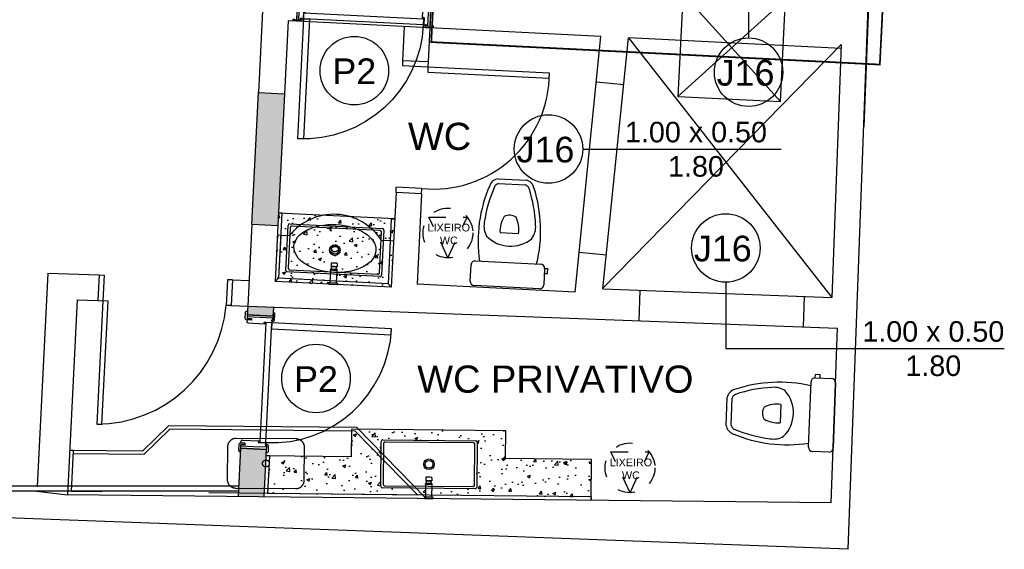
# Model space of a CAD drawing. Header units: inches. Extents: x 340 to 434, y 14 to 254.
# Tile 164 of 182: x 427.86 to 433.62, y 143.66 to 146.75. Entities that reach past the tile are written whole.
import ezdxf

# ---------------------------------------------------------------- set-up
doc = ezdxf.new("R2010")
doc.units = ezdxf.units.IN
doc.header["$MEASUREMENT"] = 0
for name, pattern in [('DASHDOT', [1, 0.5, -0.25, 0, -0.25]), ('DASHDOT2', [0.5, 0.25, -0.125, 0, -0.125]), ('DASHED2', [0.375, 0.25, -0.125]), ('HIDDEN', [9.525, 6.35, -3.175]), ('HIDDEN2', [0.1875, 0.125, -0.0625])]:
    doc.linetypes.add(name, pattern=pattern)
for name, color, linetype in [('TJ-CONSTRUIR', 12, 'Continuous'), ('TJ-DEMOLIR', 30, 'HIDDEN2'), ('TJ-ESQUADRIA2', 2, 'Continuous'), ('TJ-ESQUADRIAS', 2, 'Continuous'), ('TJ-GRANITOVISTA', 2, 'Continuous'), ('TJ-HACHURA', 8, 'Continuous'), ('TJ-LOUCA', 2, 'Continuous'), ('TJ-MARCENARIACORTE', 3, 'Continuous'), ('TJ-MOBILIARIOHIDRO', 2, 'Continuous'), ('TJ-MOBILIÁRIO', 2, 'Continuous'), ('TJ-PAREDE', 5, 'Continuous'), ('TJ-PAREDECORTE', 5, 'Continuous'), ('TJ-PROJECAOACIMA', 1, 'DASHDOT2'), ('TJ-TEXTO01', 1, 'Continuous'), ('TJ-TEXTO03 1PARA100', 3, 'Continuous'), ('TJ-TEXTOESQUADRIA', 200, 'Continuous')]:
    doc.layers.add(name, color=color, linetype=linetype)
doc.layers.add('TJ-DETBANCADAS', color=4, linetype='DASHDOT', lineweight=13)
doc.styles.add('ARIAL', font='arial.ttf')
doc.styles.get("Standard").update_dxf_attribs({"font": 'arial.ttf'})
pattern_1 = [(50, (0, 0), (0.179315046, -0.015688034), [0.01875, -0.20625]), (355, (0, 0), (-0.03468783, 0.18804803), [0.015, -0.165]), (100.451444, (0.01494, -0.0013), (0.14462721, 0.17236), [0.01593505, -0.17528553]), (46.1842, (0, 0.05), (0.26681033, -0.04137982), [0.028125, -0.309375]), (96.635635, (0.02223, 0.04655), (0.23366549, 0.24352965), [0.02390259, -0.26292844]), (351.184164, (0, 0.05), (0.23366549, 0.24352965), [0.0225, -0.2475]), (21, (0.025, 0.0375), (0.149226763, -0.100654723), [0.01875, -0.20625]), (326, (0.025, 0.0375), (0.06082883, 0.18128751), [0.015, -0.165]), (71.451445, (0.03744, 0.02911), (0.210055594, 0.08063279), [0.01593505, -0.17528553]), (37.5, (0, 0), (0.003039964, 0.0832234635), [0, -0.163, 0, -0.1675, 0, -0.165625]), (7.5, (0, 0), (0.065767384, 0.098602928), [0, -0.0955, 0, -0.15925, 0, -0.063125]), (327.5, (-0.05575, 0), (0.133455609, -0.005638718), [0, -0.0625, 0, -0.195, 0, -0.25875]), (317.5, (-0.08075, 0), (0.145796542, 0.025026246), [0, -0.08125, 0, -0.1295, 0, -0.18375])]

# ---------------------------------------------------------------- blocks, each defined once
blk = doc.blocks.new('Vaso-p01')
at = {"color": 2}
for p, q in [((-0.162, 0), (0.162, 0)), ((-0.1822, -0.1012), (-0.1822, -0.0203)), ((0.1823, -0.0203), (0.1823, -0.1012)), ((-0.1822, -0.077), (-0.1984, -0.077)), ((-0.1984, -0.077), (-0.1984, -0.1012)), ((-0.1822, -0.1012), (-0.1984, -0.1012)), ((0.162, -0.1215), (-0.162, -0.1215)), ((0.0696, -0.5331), (-0.0696, -0.5331)), ((0.0667, -0.5088), (-0.0667, -0.5088))]:
    blk.add_line(p, q, dxfattribs=at)
at = {"color": 1}
blk.add_line((-0.0446, -0.2666), (0.0468, -0.2666), dxfattribs=at)
at = {"color": 2}
for centre, radius, start, end in [((-0.162, -0.0203), 0.0203, 90, 180), ((0.162, -0.0203), 0.0203, 0, 90), ((-0.162, -0.1012), 0.0203, 180, 270), ((0.5429, -0.2525), 0.6971, 169.1709, 200.5902), ((-0.5429, -0.2525), 0.6971, 339.4098, 10.8291), ((0.162, -0.1012), 0.0203, 270, 0), ((0, -0.3672), 0.1647, 46.9385, 133.0615), ((-0.0292, -0.3001), 0.0988, 147.4418, 187.6795), ((0.0292, -0.3001), 0.0988, 352.3205, 32.5582), ((0.5429, -0.2525), 0.6728, 185.1838, 200.8893), ((-0.5429, -0.2525), 0.6728, 339.1107, 354.8162), ((-0.0589, -0.4806), 0.0536, 198.539, 258.4599), ((-0.0589, -0.4806), 0.0293, 203.7143, 254.3649), ((0.0589, -0.4806), 0.0293, 285.6351, 336.2857), ((0.0589, -0.4806), 0.0536, 281.5401, 341.461)]:
    blk.add_arc(centre, radius, start, end, dxfattribs=at)
at = {"color": 1}
for centre, radius, start, end in [((0.09, -0.2818), 0.1355, 173.5588, 209.061), ((-0.0878, -0.2818), 0.1355, 330.939, 6.4412), ((0.0011, -0.2978), 0.0579, 239.3297, 300.6703)]:
    blk.add_arc(centre, radius, start, end, dxfattribs=at)
blk = doc.blocks.new('porta 70')
at = {"layer": 'TJ-ESQUADRIAS'}
for p, q in [((-0.0385, 0.377), (0.0355, 0.377)), ((-0.0385, 0.368), (-0.0385, 0.377)), ((-0.0325, 0.368), (-0.0385, 0.368)), ((-0.0385, 0.36), (-0.0325, 0.36)), ((-0.0325, 0.36), (-0.0325, 0.368)), ((0.0055, 0.352), (-0.0305, 0.352)), ((0.0055, 0.351), (0.0055, 0.352)), ((0.0105, 0.351), (0.0055, 0.351)), ((0.0055, 0.348), (0.0105, 0.348)), ((0.0055, 0.3441), (0.0055, 0.348)), ((0.0105, 0.348), (0.0105, 0.351)), ((0.0355, 0.377), (0.1115, 0.377)), ((0.0855, 0.368), (0.0855, 0.36)), ((0.1115, 0.368), (0.0855, 0.368)), ((0.0855, 0.36), (0.1115, 0.36)), ((0.1115, 0.377), (0.1115, 0.368)), ((0.1115, 0.36), (0.1115, 0.35)), ((0.0076, 0.342), (0.0055, 0.3441)), ((0.1035, 0.342), (0.0076, 0.342)), ((0.0076, -0.343), (0.0055, -0.3451)), ((0.0055, -0.3451), (0.0055, -0.349)), ((0.1035, -0.343), (0.0076, -0.343)), ((-0.0385, -0.361), (-0.0325, -0.361)), ((-0.0385, -0.369), (-0.0385, -0.378)), ((-0.0325, -0.369), (-0.0385, -0.369)), ((-0.0385, -0.378), (0.0755, -0.378)), ((-0.0325, -0.361), (-0.0325, -0.369)), ((0.0055, -0.353), (-0.0305, -0.353)), ((0.0055, -0.349), (0.0105, -0.349)), ((0.0055, -0.352), (0.0055, -0.353)), ((0.0105, -0.352), (0.0055, -0.352)), ((0.0105, -0.349), (0.0105, -0.352)), ((0.0755, -0.378), (0.1115, -0.378)), ((0.0855, -0.361), (0.1115, -0.361)), ((0.0855, -0.369), (0.0855, -0.361)), ((0.1115, -0.369), (0.0855, -0.369)), ((0.1115, -0.361), (0.1115, -0.351)), ((0.1115, -0.378), (0.1115, -0.369))]:
    blk.add_line(p, q, dxfattribs=at)
for points in [[(-0.0385, 0.4045), (-0.0405, 0.4025), (-0.0415, 0.4025), (-0.0415, 0.3675), (-0.0365, 0.3675), (-0.0335, 0.3645), (-0.0335, 0.36), (-0.0415, 0.36, -0.414214), (-0.0495, 0.368), (-0.0495, 0.402, -0.414214), (-0.0415, 0.41), (-0.0385, 0.41)], [(0.0905, 0.3675), (0.0875, 0.3645), (0.0875, 0.36), (0.1145, 0.36, 0.414214), (0.1225, 0.368), (0.1225, 0.402, 0.414214), (0.1145, 0.41), (0.1115, 0.41), (0.1115, 0.3675)], [(0.0035, 0.343, -0.165409), (0.0019, 0.3439, 0.159727), (0.0034, 0.3506), (0.0042, 0.3506), (0.0042, 0.343)], [(0.0035, -0.344, 0.165409), (0.0019, -0.3449, -0.159727), (0.0034, -0.3516), (0.0042, -0.3516), (0.0042, -0.344)], [(-0.0385, -0.4055), (-0.0405, -0.4035), (-0.0415, -0.4035), (-0.0415, -0.3685), (-0.0365, -0.3685), (-0.0335, -0.3655), (-0.0335, -0.361), (-0.0415, -0.361, 0.414214), (-0.0495, -0.369), (-0.0495, -0.403, 0.414214), (-0.0415, -0.411), (-0.0385, -0.411)], [(0.0905, -0.3685), (0.0875, -0.3655), (0.0875, -0.361), (0.1145, -0.361, -0.414214), (0.1225, -0.369), (0.1225, -0.403, -0.414214), (0.1145, -0.411), (0.1115, -0.411), (0.1115, -0.3685)]]:
    blk.add_lwpolyline(points, format="xyb", close=True, dxfattribs=at)
blk.add_lwpolyline([(-0.035, -0.35), (0, -0.35), (0, 0.35), (-0.035, 0.35), (-0.035, -0.35)], dxfattribs=at)
at = {"layer": 'TJ-ESQUADRIAS', "color": 1, "linetype": 'DASHED2', "ltscale": 5}
blk.add_lwpolyline([(-0.735, -0.315), (-0.735, -0.35), (-0.035, -0.35), (-0.035, -0.315), (-0.735, -0.315)], dxfattribs=at)
blk.add_arc((-0.035, -0.35), 0.7, 90, 180, dxfattribs=at)
at = {"layer": 'TJ-ESQUADRIAS'}
for centre, start, end in [((-0.0305, 0.36), 180, 270), ((0.1035, 0.35), 270, 0), ((0.1035, -0.351), 0, 90), ((-0.0305, -0.361), 90, 180)]:
    blk.add_arc(centre, 0.008, start, end, dxfattribs=at)
at = {"layer": 'TJ-PAREDECORTE', "linetype": 'Continuous'}
for p, q in [((-0.0385, 0.3895), (0.1115, 0.3895)), ((-0.0385, -0.3905), (0.1115, -0.3905))]:
    blk.add_line(p, q, dxfattribs=at)
blk = doc.blocks.new('CUBA-RETANGULAR')
at = {"layer": 'TJ-MOBILIARIOHIDRO'}
for p, q in [((-0.28, -0.131), (-0.28, 0.131)), ((-0.271, 0.14), (0.271, 0.14)), ((-0.2675, 0.1175), (-0.2675, -0.1175)), ((0.2575, 0.1275), (-0.2575, 0.1275)), ((0.2675, -0.1175), (0.2675, 0.1175)), ((0.28, 0.131), (0.28, -0.131)), ((0.271, -0.14), (-0.271, -0.14)), ((-0.2575, -0.1275), (0.2575, -0.1275))]:
    blk.add_line(p, q, dxfattribs=at)
for points in [[(-0.2575, 0.1275, 0), (-0.2585, 0.1275, 0), (-0.2595, 0.1273, 0), (-0.2604, 0.1271, 0), (-0.2614, 0.1268, 0), (-0.2622, 0.1263, 0), (-0.2631, 0.1258, 0), (-0.2639, 0.1253, 0), (-0.2646, 0.1246, 0), (-0.2653, 0.1239, 0), (-0.2658, 0.1231, 0), (-0.2663, 0.1222, 0), (-0.2668, 0.1214, 0), (-0.2671, 0.1204, 0), (-0.2673, 0.1195, 0), (-0.2675, 0.1185, 0), (-0.2675, 0.1175, 0)], [(0.2675, 0.1175, 0), (0.2675, 0.1185, 0), (0.2673, 0.1195, 0), (0.2671, 0.1204, 0), (0.2668, 0.1214, 0), (0.2663, 0.1222, 0), (0.2658, 0.1231, 0), (0.2653, 0.1239, 0), (0.2646, 0.1246, 0), (0.2639, 0.1253, 0), (0.2631, 0.1258, 0), (0.2622, 0.1263, 0), (0.2614, 0.1268, 0), (0.2604, 0.1271, 0), (0.2595, 0.1273, 0), (0.2585, 0.1275, 0), (0.2575, 0.1275, 0)], [(-0.2675, -0.1175, 0), (-0.2675, -0.1185, 0), (-0.2673, -0.1195, 0), (-0.2671, -0.1204, 0), (-0.2668, -0.1214, 0), (-0.2663, -0.1222, 0), (-0.2658, -0.1231, 0), (-0.2653, -0.1239, 0), (-0.2646, -0.1246, 0), (-0.2639, -0.1253, 0), (-0.2631, -0.1258, 0), (-0.2622, -0.1263, 0), (-0.2614, -0.1268, 0), (-0.2604, -0.1271, 0), (-0.2595, -0.1273, 0), (-0.2585, -0.1275, 0), (-0.2575, -0.1275, 0)], [(0.2575, -0.1275, 0), (0.2585, -0.1275, 0), (0.2595, -0.1273, 0), (0.2604, -0.1271, 0), (0.2614, -0.1268, 0), (0.2622, -0.1263, 0), (0.2631, -0.1258, 0), (0.2639, -0.1253, 0), (0.2646, -0.1246, 0), (0.2653, -0.1239, 0), (0.2658, -0.1231, 0), (0.2663, -0.1222, 0), (0.2668, -0.1214, 0), (0.2671, -0.1204, 0), (0.2673, -0.1195, 0), (0.2675, -0.1185, 0), (0.2675, -0.1175, 0)]]:
    blk.add_polyline3d(points, dxfattribs=at)
at = {"layer": 'TJ-MOBILIARIOHIDRO', "color": 1}
for radius in [0.031, 0.0225]:
    blk.add_circle((0, 0), radius, dxfattribs=at)
at = {"layer": 'TJ-MOBILIARIOHIDRO'}
for centre, start, end in [((-0.271, 0.131), 90, 180), ((0.271, 0.131), 0, 90), ((-0.271, -0.131), 180, 270), ((0.271, -0.131), 270, 0)]:
    blk.add_arc(centre, 0.009, start, end, dxfattribs=at)
blk = doc.blocks.new('TORNEIRA-PAREDE-DECA')
at = {"layer": 'TJ-MOBILIARIOHIDRO'}
for p, q in [((0.025, 0), (-0.025, 0)), ((-0.025, -0.0067), (-0.025, 0)), ((0.025, -0.0067), (0.025, 0)), ((-0.0193, -0.0097), (-0.022, -0.0097)), ((-0.0194, -0.0097), (-0.0194, -0.0816)), ((0.022, -0.0097), (-0.0193, -0.0097)), ((0.0194, -0.0816), (0.0194, -0.0097)), ((-0.0194, -0.0816), (-0.0193, -0.0816)), ((-0.0194, -0.0816), (-0.0194, -0.0865)), ((-0.0194, -0.0816), (0, -0.0816)), ((-0.0194, -0.0865), (-0.0194, -0.0865)), ((-0.0183, -0.0876), (-0.0194, -0.0865)), ((-0.0193, -0.0816), (-0.0193, -0.0865)), ((-0.0183, -0.0876), (0.0161, -0.0876)), ((-0.0154, -0.1039), (-0.0175, -0.1039)), ((-0.0175, -0.1221), (-0.0175, -0.1039)), ((-0.0156, -0.1039), (-0.0136, -0.1039)), ((0.0175, -0.1039), (-0.0154, -0.1039)), ((-0.0149, -0.0816), (-0.0125, -0.0816)), ((-0.0149, -0.0816), (-0.0149, -0.0866)), ((-0.0125, -0.0866), (-0.0149, -0.0866)), ((-0.0142, -0.0886), (-0.0142, -0.1039)), ((-0.0135, -0.1039), (-0.0136, -0.1039)), ((-0.0135, -0.1039), (-0.0001, -0.1039)), ((-0.0125, -0.0816), (-0.0125, -0.0866)), ((-0.0017, -0.0816), (0.0017, -0.0816)), ((-0.0017, -0.0816), (-0.0017, -0.0866)), ((0.0017, -0.0866), (-0.0017, -0.0866)), ((0, -0.1039), (-0.0001, -0.1039)), ((0, -0.0816), (0.0194, -0.0816)), ((0.0001, -0.1039), (0, -0.1039)), ((0.0001, -0.1039), (0.0135, -0.1039)), ((0.0017, -0.0816), (0.0017, -0.0866)), ((0.0125, -0.0816), (0.0148, -0.0816)), ((0.0125, -0.0816), (0.0125, -0.0866)), ((0.0125, -0.0866), (0.0148, -0.0866)), ((0.0136, -0.1039), (0.0135, -0.1039)), ((0.0136, -0.1039), (0.0137, -0.1039)), ((0.0137, -0.1039), (0.0156, -0.1039)), ((0.0142, -0.0886), (0.0142, -0.1039)), ((0.0148, -0.0816), (0.0148, -0.0866)), ((0.0161, -0.0876), (0.0184, -0.0876)), ((0.0175, -0.1221), (0.0175, -0.1039)), ((0.0184, -0.0876), (0.0194, -0.0866)), ((0.0193, -0.0816), (0.0194, -0.0816)), ((0.0193, -0.0816), (0.0193, -0.0866)), ((0.0193, -0.0866), (0.0194, -0.0866)), ((0.0194, -0.0816), (0.0194, -0.0866)), ((-0.0137, -0.1241), (-0.0156, -0.1241))]:
    blk.add_line(p, q, dxfattribs=at)
for points in [[(-0.0149, -0.0866), (-0.015, -0.0867), (-0.0152, -0.0868), (-0.0153, -0.0869), (-0.0154, -0.0869), (-0.0155, -0.087), (-0.0156, -0.087), (-0.0157, -0.0871), (-0.0158, -0.0872), (-0.016, -0.0872), (-0.0161, -0.0873), (-0.0163, -0.0873), (-0.0164, -0.0874), (-0.0165, -0.0874), (-0.0167, -0.0874), (-0.0168, -0.0874), (-0.017, -0.0874), (-0.0171, -0.0875), (-0.0172, -0.0874), (-0.0174, -0.0874), (-0.0175, -0.0874), (-0.0177, -0.0874), (-0.0178, -0.0874), (-0.018, -0.0873), (-0.0181, -0.0873), (-0.0183, -0.0872), (-0.0184, -0.0871), (-0.0186, -0.0871), (-0.0187, -0.087), (-0.0189, -0.0869), (-0.019, -0.0868), (-0.0192, -0.0867), (-0.0193, -0.0865)], [(-0.0017, -0.0866), (-0.0021, -0.0867), (-0.0025, -0.0868), (-0.0029, -0.0869), (-0.0033, -0.087), (-0.0036, -0.0871), (-0.004, -0.0872), (-0.0044, -0.0873), (-0.0048, -0.0873), (-0.0051, -0.0874), (-0.0055, -0.0874), (-0.0059, -0.0874), (-0.0062, -0.0875), (-0.0066, -0.0875), (-0.007, -0.0875), (-0.0073, -0.0875), (-0.0077, -0.0875), (-0.0081, -0.0875), (-0.0084, -0.0874), (-0.0088, -0.0874), (-0.0092, -0.0873), (-0.0095, -0.0873), (-0.0099, -0.0872), (-0.0103, -0.0872), (-0.0106, -0.0871), (-0.011, -0.087), (-0.0114, -0.0869), (-0.0117, -0.0868), (-0.0121, -0.0867), (-0.0125, -0.0866)], [(0.0017, -0.0866), (0.0021, -0.0867), (0.0025, -0.0868), (0.0028, -0.0869), (0.0032, -0.087), (0.0036, -0.0871), (0.004, -0.0872), (0.0044, -0.0873), (0.0047, -0.0873), (0.0051, -0.0874), (0.0055, -0.0874), (0.0058, -0.0874), (0.0062, -0.0875), (0.0066, -0.0875), (0.0069, -0.0875), (0.0073, -0.0875), (0.0076, -0.0875), (0.008, -0.0875), (0.0084, -0.0874), (0.0087, -0.0874), (0.0091, -0.0874), (0.0095, -0.0873), (0.0098, -0.0872), (0.0102, -0.0872), (0.0106, -0.0871), (0.0109, -0.087), (0.0113, -0.0869), (0.0117, -0.0868), (0.0121, -0.0867), (0.0125, -0.0866)], [(0.0163, -0.0874), (0.0161, -0.0874), (0.016, -0.0873), (0.0159, -0.0873), (0.0157, -0.0872), (0.0156, -0.0871), (0.0155, -0.0871), (0.0154, -0.087), (0.0153, -0.087), (0.0152, -0.0869), (0.0151, -0.0868), (0.0149, -0.0867), (0.0148, -0.0866)], [(0.0163, -0.0874), (0.0164, -0.0874), (0.0166, -0.0875), (0.0167, -0.0875), (0.0168, -0.0875), (0.017, -0.0875), (0.0171, -0.0875), (0.0173, -0.0875), (0.0174, -0.0875), (0.0176, -0.0875), (0.0177, -0.0874), (0.0178, -0.0874), (0.018, -0.0874), (0.0181, -0.0873), (0.0182, -0.0873), (0.0183, -0.0872), (0.0184, -0.0872), (0.0185, -0.0871), (0.0186, -0.0871), (0.0187, -0.087), (0.0188, -0.0869), (0.019, -0.0868), (0.0192, -0.0867), (0.0193, -0.0866)]]:
    blk.add_lwpolyline(points, dxfattribs=at)
for centre, radius, start, end in [((-0.022, -0.0067), 0.003, 180, 270), ((0.022, -0.0067), 0.003, 270, 0), ((-0.0193, -0.0863), 0.000275, 250.80934, 269.14146), ((-0.0152, -0.0886), 0.001, 0, 90), ((0.0152, -0.0886), 0.001, 90, 180), ((-0.0155, -0.1221), 0.002, 180, 268.21641), ((0, 0.3757), 0.5, 268.2164, 270), ((0, 0.3757), 0.5, 270, 271.7836), ((0.0155, -0.1221), 0.002, 271.78359, 0)]:
    blk.add_arc(centre, radius, start, end, dxfattribs=at)
blk = doc.blocks.new('LIX-WC')
at = {"layer": 'TJ-MOBILIÁRIO', "color": 8, "linetype": 'HIDDEN', "ltscale": 0.01}
for p, q in [((0, -0.1453), (-0.1117, 0.0929)), ((-0.1117, 0.0929), (0.1117, 0.0929)), ((0, -0.1453), (0.1117, 0.0929))]:
    blk.add_line(p, q, dxfattribs=at)
at = {"layer": 'TJ-MOBILIÁRIO', "linetype": 'HIDDEN', "ltscale": 0.01}
blk.add_circle((0, 0), 0.1453, dxfattribs=at)
at = {"layer": 'TJ-MOBILIÁRIO', "color": 1, "insert": (-0.0908, 0.0539), "char_height": 0.045, "attachment_point": 1, "style": 'ARIAL'}
blk.add_mtext_dynamic_manual_height_columns('\\pxqc;LIXEIRO\\PWC', width=0.191954, gutter_width=12.5, heights=[0], dxfattribs=at)

msp = doc.modelspace()

# ---------------------------------------------------------------- hatches: boundary and pattern name
at = {"layer": 'TJ-CONSTRUIR'}
h = msp.add_hatch(color=256, dxfattribs=at)
h.dxf.hatch_style = 1
h.paths.add_polyline_path([(429.4097, 146.3202), (429.2577, 146.3278), (429.2192, 145.5587), (429.3712, 145.5511)])
h = msp.add_hatch(color=256, dxfattribs=at)
h.dxf.hatch_style = 1
h.paths.add_polyline_path([(429.2983, 144.141, -0.366718), (429.2816, 144.1607, -0.395375), (429.3003, 144.1807), (429.3034, 144.2428), (429.1536, 144.2503), (429.142, 144.0174), (429.2921, 144.0158)])
h.paths.add_polyline_path([(429.3003, 144.1807, 0.395375), (429.2816, 144.1607, 0.366718), (429.2983, 144.141)], flags=17)
h.paths.add_polyline_path([(429.2921, 144.0158), (429.142, 144.0174), (429.1405, 143.9874), (429.2906, 143.9858)])
h.paths.add_polyline_path([(429.2906, 143.9858), (429.1405, 143.9874), (429.1395, 143.9674), (429.2896, 143.9658)])
h.paths.add_polyline_path([(429.3451, 145.0737), (429.1951, 145.0793), (429.1926, 145.0293), (429.3425, 145.0218)])
at = {"layer": 'TJ-HACHURA', "linetype": 'Continuous'}
h = msp.add_hatch(dxfattribs=at)
h.set_pattern_fill('AR-CONC', color=8, scale=0.025)
h.set_pattern_definition(pattern_1)
h.paths.add_polyline_path([(429.3748, 145.6231), (430.054, 145.589), (430.034, 145.1895), (429.3548, 145.2236)])
edge = h.paths.add_edge_path(flags=16)
edge.add_arc((429.9685, 145.2619), 0.009, 267.13265, 357.13265)
edge = h.paths.add_edge_path(flags=16)
edge.add_line((429.4182, 145.2895), (429.4313, 145.5511))
edge = h.paths.add_edge_path(flags=16)
edge.add_arc((429.4272, 145.289), 0.009, 177.13265, 267.13265)
edge = h.paths.add_edge_path(flags=16)
edge.add_arc((429.4403, 145.5507), 0.009, 87.13265, 177.13265)
edge = h.paths.add_edge_path(flags=16)
edge.add_line((429.9681, 145.2529), (429.4268, 145.28))
edge = h.paths.add_edge_path(flags=16)
edge.add_line((429.4408, 145.5597), (429.9821, 145.5326))
edge = h.paths.add_edge_path(flags=16)
edge.add_arc((429.9816, 145.5236), 0.009, 357.13265, 447.13265)
edge = h.paths.add_edge_path(flags=16)
edge.add_line((429.9906, 145.5231), (429.9775, 145.2615))
h = msp.add_hatch(dxfattribs=at)
h.set_pattern_fill('AR-CONC', color=8, scale=0.025)
h.set_pattern_definition(pattern_1)
h.paths.add_polyline_path([(431.2016, 143.9662), (430.6997, 143.9714), (430.702, 144.1914), (431.2039, 144.1862)])
h.paths.add_polyline_path([(430.7036, 144.3514), (429.8037, 144.3606), (429.802, 144.2006), (429.3216, 144.2055), (429.3106, 143.9856), (430.2332, 143.9762), (430.2336, 144.0162), (429.982, 144.0187, -0.414214), (429.9731, 144.0278), (429.9758, 144.2898, -0.414214), (429.9849, 144.2987), (430.5269, 144.2932, -0.414214), (430.5358, 144.2841), (430.5331, 144.0221, -0.414214), (430.524, 144.0132), (430.2724, 144.0158), (430.272, 143.9758), (430.6997, 143.9714)])

# ---------------------------------------------------------------- linework, layer by layer
at = {"layer": 'TJ-DEMOLIR', "ltscale": 10}
for p, q in [((431.7085, 146.3041), (432.3378, 146.8733)), ((431.7385, 146.9033), (432.3078, 146.274)), ((430.2601, 146.7051), (429.481, 146.7441)), ((430.1103, 146.7126), (430.1003, 146.5129)), ((430.2601, 146.7051), (430.2501, 146.5054)), ((430.1003, 146.5129), (430.0988, 146.4829)), ((430.2486, 146.4754), (430.0988, 146.4829)), ((430.2501, 146.5054), (430.1003, 146.5129)), ((430.2501, 146.5054), (430.2486, 146.4754)), ((430.0618, 145.7438), (430.0633, 145.7738)), ((430.2131, 145.7663), (430.0633, 145.7738)), ((430.2116, 145.7363), (430.2131, 145.7663)), ((429.3883, 145.4922), (429.3683, 145.4932)), ((429.3883, 145.4922), (429.3758, 145.2425)), ((429.4382, 145.4897), (429.3883, 145.4922)), ((430.0275, 145.4602), (429.9776, 145.4627)), ((430.0275, 145.4602), (430.015, 145.2105)), ((430.0475, 145.4592), (430.0275, 145.4602)), ((428.0269, 145.2728), (427.9631, 143.9993)), ((428.0269, 145.2728), (428.3267, 145.2616)), ((428.3267, 145.2616), (428.3192, 145.1118)), ((428.3267, 145.2616), (428.3567, 145.2601)), ((428.3567, 145.2601), (428.3492, 145.1103)), ((429.0763, 145.2342), (429.0688, 145.0843)), ((429.1062, 145.2327), (429.0763, 145.2338)), ((429.1062, 145.2327), (429.0987, 145.0828)), ((429.1062, 145.2327), (429.2027, 145.2291)), ((429.3758, 145.2425), (429.3548, 145.2236)), ((430.015, 145.2105), (430.034, 145.1895)), ((428.1993, 145.1163), (428.1423, 143.9776)), ((428.1993, 145.1163), (428.3192, 145.1118)), ((428.3192, 145.1118), (428.3492, 145.1103)), ((429.0987, 145.0828), (429.0688, 145.0843)), ((429.0987, 145.0828), (429.1951, 145.0793)), ((428.5806, 144.2331), (428.7321, 144.3816)), ((428.5887, 144.213), (428.7402, 144.3615)), ((429.8321, 144.3703), (428.7321, 144.3816)), ((429.8236, 144.3504), (428.7402, 144.3615)), ((430.1898, 143.9766), (429.8236, 144.3504)), ((430.2378, 143.9561), (429.8321, 144.3703)), ((428.5806, 144.2331), (428.1553, 144.2375)), ((428.1753, 144.2373), (428.1553, 144.2375)), ((428.1753, 144.2373), (428.1633, 143.9974)), ((428.5887, 144.213), (428.1743, 144.2173)), ((430.218, 143.9763), (428.1633, 143.9974)), ((430.218, 143.9763), (430.2378, 143.9561))]:
    msp.add_line(p, q, dxfattribs=at)
for points in [[(432.3379, 146.8746), (431.7385, 146.9033), (431.7085, 146.3041), (432.3079, 146.2754)], [(430.2471, 146.4455), (430.9562, 146.4099), (430.9577, 146.4399), (430.2486, 146.4754)], [(428.3431, 144.3897), (428.3791, 145.1088), (428.3492, 145.1103), (428.3132, 144.3912)]]:
    msp.add_lwpolyline(points, close=True, dxfattribs=at)
msp.add_lwpolyline([(429.5256, 144.0634), (429.5276, 144.2534, 0.414214), (429.4781, 144.3039), (429.1281, 144.3075, 0.414214), (429.0776, 144.258), (429.0757, 144.068, 0.414214), (429.1251, 144.0175), (429.4751, 144.0139, 0.414214)], format="xyb", close=True, dxfattribs=at)
for centre in [(429.705, 145.4163), (429.3016, 144.1607)]:
    msp.add_circle(centre, 0.02, dxfattribs=at)
for centre, radius, start, end in [((430.2807, 146.4399), 0.677, 264.26529, 360), ((429.6983, 145.2851), 0.331, 32.46117, 141.80412), ((428.3132, 145.1497), 0.7584, 270, 355.0598)]:
    msp.add_arc(centre, radius, start, end, dxfattribs=at)
msp.add_ellipse((429.705, 145.4163), major_axis=(0.2397, -0.012), ratio=0.583333, dxfattribs=at)
at = {"layer": 'TJ-DETBANCADAS', "ltscale": 4, "const_width": 0.01}
msp.add_lwpolyline([(432.8885, 146.4903), (430.2678, 146.6216), (430.3643, 148.5492), (432.9851, 148.4179)], close=True, dxfattribs=at)
at = {"layer": 'TJ-GRANITOVISTA'}
for p, q in [((430.054, 145.589), (429.3748, 145.6231)), ((429.802, 144.2006), (429.8037, 144.3606)), ((430.7036, 144.3514), (429.8037, 144.3606)), ((430.702, 144.1914), (430.7036, 144.3514)), ((429.802, 144.2006), (429.3016, 144.2057)), ((430.702, 144.1914), (431.2025, 144.1862)), ((431.2014, 143.9462), (431.2039, 144.1862))]:
    msp.add_line(p, q, dxfattribs=at)
at = {"layer": 'TJ-GRANITOVISTA', "color": 3}
for p, q in [((429.3948, 145.6221), (429.3748, 145.6231)), ((429.3948, 145.6221), (429.3758, 145.2425)), ((430.0341, 145.59), (430.015, 145.2105)), ((430.0341, 145.59), (430.054, 145.589)), ((430.015, 145.2105), (429.3758, 145.2425)), ((429.3216, 144.2055), (429.3016, 144.2057)), ((429.3216, 144.2055), (429.3106, 143.9856)), ((431.2016, 143.9662), (429.3106, 143.9856)), ((431.2016, 143.9662), (431.2014, 143.9462))]:
    msp.add_line(p, q, dxfattribs=at)
at = {"layer": 'TJ-MARCENARIACORTE'}
for p, q in [((429.1426, 144.0293), (424.2277, 144.0293)), ((429.1426, 143.9993), (427.9631, 143.9993))]:
    msp.add_line(p, q, dxfattribs=at)
at = {"layer": 'TJ-PAREDE'}
for p, q in [((432.7027, 143.6597), (433.4612, 164.0652)), ((432.9058, 149.0981), (432.7955, 146.1295)), ((429.2876, 146.926), (429.2577, 146.3278)), ((429.4896, 146.9158), (429.481, 146.7441)), ((430.2687, 146.8768), (430.2601, 146.7051)), ((429.4311, 146.7466), (429.4097, 146.3202)), ((429.481, 146.7441), (429.4311, 146.7466)), ((431.2594, 146.6551), (430.2601, 146.7051)), ((431.1081, 145.1608), (431.2594, 146.6551)), ((431.271, 145.1801), (431.4195, 146.6458)), ((432.6623, 146.5835), (431.4195, 146.6458)), ((432.6631, 146.6067), (432.6083, 145.1303)), ((429.2192, 145.5587), (429.2577, 146.3278)), ((429.2577, 146.3278), (429.4097, 146.3202)), ((429.4097, 146.3202), (429.3712, 145.5511)), ((430.0618, 145.7438), (430.034, 145.1895)), ((430.2116, 145.7363), (430.0618, 145.7438)), ((430.2116, 145.7363), (430.1851, 145.207)), ((429.2192, 145.5587), (429.1951, 145.0793)), ((429.2192, 145.5587), (429.3712, 145.5511)), ((429.3712, 145.5511), (429.3548, 145.2236)), ((430.034, 145.1895), (429.3548, 145.2236)), ((431.1081, 145.1608), (430.1851, 145.207)), ((431.271, 145.1801), (432.6083, 145.1303)), ((429.1951, 145.0793), (429.1926, 145.0293)), ((429.1926, 145.0293), (429.3425, 145.0218)), ((429.1952, 145.0793), (432.6416, 144.9511)), ((429.345, 145.0718), (429.3425, 145.0218)), ((432.6037, 143.9319), (432.6416, 144.9511)), ((429.1536, 144.2503), (429.1395, 143.9674)), ((429.1536, 144.2503), (429.3034, 144.2428)), ((429.3034, 144.2428), (429.2896, 143.9658)), ((427.9631, 143.9993), (424.2277, 143.9993)), ((427.9631, 143.9993), (428.1423, 143.9776)), ((432.6037, 143.9319), (428.1423, 143.9776)), ((432.7027, 143.6597), (427.6013, 143.8493))]:
    msp.add_line(p, q, dxfattribs=at)
at = {"layer": 'TJ-PROJECAOACIMA', "ltscale": 5}
for p, q in [((431.2325, 146.39), (431.3919, 146.3739)), ((431.1318, 145.3951), (431.2912, 145.379)), ((431.4824, 144.9942), (431.489, 145.172)), ((432.4418, 144.9586), (432.4484, 145.1363))]:
    msp.add_line(p, q, dxfattribs=at)
at = {"layer": 'TJ-TEXTO01'}
for p, q in [((431.4195, 146.6458), (432.6083, 145.1303)), ((432.6631, 146.6067), (431.2717, 145.1863))]:
    msp.add_line(p, q, dxfattribs=at)
at = {"layer": 'TJ-TEXTOESQUADRIA', "color": 1}
for p, q in [((432.1216, 147.0321), (432.1216, 146.6456)), ((431.1526, 145.9972), (432.3126, 145.9972)), ((431.9887, 145.2195), (431.9887, 144.833)), ((431.9887, 144.833), (433.6158, 144.833))]:
    msp.add_line(p, q, dxfattribs=at)
for centre in [(429.8181, 146.4545), (432.1216, 146.4456), (430.9526, 145.9972), (431.9887, 145.4195), (429.5942, 144.6571)]:
    msp.add_circle(centre, 0.2, dxfattribs=at)

# ---------------------------------------------------------------- block references
for p, rotation in [((429.6944, 145.2065), 177.1326454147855), ((430.2524, 143.956), 179.412318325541)]:
    msp.add_blockref('TORNEIRA-PAREDE-DECA', p, dxfattribs=dict(rotation=rotation))
at = {"layer": 'TJ-ESQUADRIA2', "linetype": 'Continuous', "xscale": -1, "rotation": 267.1326454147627}
msp.add_blockref('porta 70', (429.8735, 146.774), dxfattribs=at)
at = {"layer": 'TJ-ESQUADRIA2', "linetype": 'Continuous', "rotation": 177.1326454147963}
msp.add_blockref('porta 70', (429.2845, 144.6337), dxfattribs=at)
at = {"layer": 'TJ-LOUCA'}
for p, xscale, yscale, zscale, rotation in [((430.709, 145.1908), 1.181102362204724, 1.181102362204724, 1.181102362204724, 177.1326454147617), ((432.6227, 144.4415), 1.181102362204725, 1.181102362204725, 1.181102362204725, 267.8711311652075)]:
    msp.add_blockref('Vaso-p01', p, dxfattribs=dict(at, xscale=xscale, yscale=yscale, zscale=zscale, rotation=rotation))
at = {"layer": 'TJ-MOBILIARIOHIDRO'}
for p, rotation in [((429.7044, 145.4063), 357.1326454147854), ((430.2545, 144.156), 359.4123183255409)]:
    msp.add_blockref('CUBA-RETANGULAR', p, dxfattribs=dict(at, rotation=rotation))
at = {"layer": 'TJ-MOBILIÁRIO'}
for p in [(430.3652, 145.507), (431.4289, 144.1356, 0)]:
    msp.add_blockref('LIX-WC', p, dxfattribs=at)

# ---------------------------------------------------------------- texts
at = {"layer": 'TJ-TEXTO03 1PARA100', "char_height": 0.15875, "attachment_point": 1, "style": 'ARIAL'}
for s, insert, width in [('\\pxqc;WC', (429.7897, 146.1504), 1.053119), ('\\pxqc;WC PRIVATIVO', (429.9113, 144.7328), 2.162949)]:
    msp.add_mtext(s, dxfattribs=dict(at, insert=insert, width=width))
at = {"layer": 'TJ-TEXTOESQUADRIA', "color": 202, "char_height": 0.15, "attachment_point": 1}
for insert in [(429.6948, 146.5261), (429.4709, 144.7288)]:
    msp.add_mtext_dynamic_manual_height_columns('\\pxqc;{\\C256;P2}', width=0.246653, gutter_width=12.5, heights=[0], dxfattribs=dict(at, insert=insert))
at = {"layer": 'TJ-TEXTOESQUADRIA', "char_height": 0.15, "attachment_point": 1}
for insert in [(431.9807, 146.5173), (430.8117, 146.0688), (431.8478, 145.4911)]:
    msp.add_mtext_dynamic_manual_height_columns('\\pxqc;J16', width=0.246653, gutter_width=12.5, heights=[0], dxfattribs=dict(at, insert=insert))
at = {"layer": 'TJ-TEXTOESQUADRIA', "color": 1, "char_height": 0.12, "attachment_point": 1}
for insert in [(431.2615, 146.156), (432.6482, 144.9918)]:
    msp.add_mtext_dynamic_manual_height_columns('\\pxqc;1.00 x 0.50\\P1.80', width=1.10575, gutter_width=12.5, heights=[0], dxfattribs=dict(at, insert=insert))

doc.saveas('drawing.dxf')
